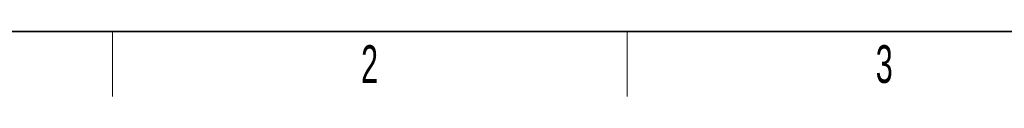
# Model space of a CAD drawing. Header units: millimetres. Extents: x 5 to 418, y 2 to 292.
# Tile 2 of 36: x 65 to 156, y 6 to 12. Entities that reach past the tile are written whole.
import ezdxf

# ---------------------------------------------------------------- set-up
doc = ezdxf.new("R2010")
doc.units = ezdxf.units.MM
doc.layers.add('SLD-0', color=7, linetype='Continuous')
doc.styles.add('SLDTEXTSTYLE0', font='TXT', dxfattribs={"width": 0.605})

msp = doc.modelspace()

# ---------------------------------------------------------------- linework, layer by layer
at = {"layer": 'SLD-0', "lineweight": 35}
msp.add_line((26, 12), (408, 12), dxfattribs=at)
at = {"layer": 'SLD-0', "lineweight": 18}
for p, q in [((73.75, 6), (73.75, 12)), ((121.5, 6), (121.5, 12))]:
    msp.add_line(p, q, dxfattribs=at)

# ---------------------------------------------------------------- texts
at = {"layer": 'SLD-0', "char_height": 3.5, "attachment_point": 2, "style": 'SLDTEXTSTYLE0'}
for s, insert in [('2', (97.6027, 10.743)), ('3', (145.3527, 10.743))]:
    msp.add_mtext(s, dxfattribs=dict(at, insert=insert))

doc.saveas('drawing.dxf')
